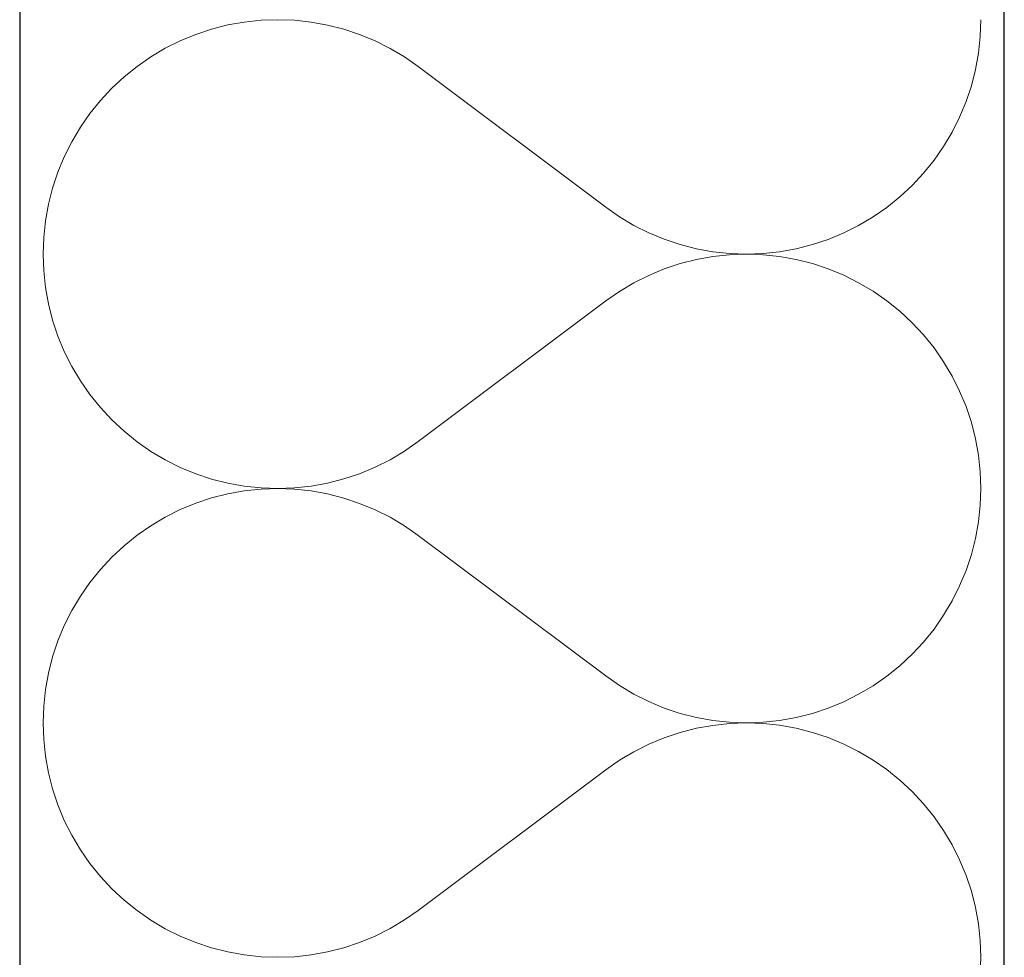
# Model space of a CAD drawing. Header units: millimetres. Extents: x -23738 to 4435, y -2716 to 20653.
# Tile 75 of 160: x -322 to -162, y 1752 to 1905. Entities that reach past the tile are written whole.
import ezdxf

# ---------------------------------------------------------------- set-up
doc = ezdxf.new("R2010")
doc.units = ezdxf.units.MM
doc.header["$MEASUREMENT"] = 0
doc.linetypes.add('Wipeout_Contour', pattern=[1000, 0, -1000])
for name, color, linetype in [('9._POHLED ZÁPADNÍ_2_Nové_Konstrukce - nosné', 7, 'Continuous'), ('9._POHLED ZÁPADNÍ_2_Nové_Výplně - Povrchové', 7, 'Continuous'), ('9._POHLED ZÁPADNÍ_2_Nové_Výplně – Řezové', 7, 'Continuous'), ('9._POHLED ZÁPADNÍ_2_VÝTAH VAR 1', 7, 'Continuous')]:
    doc.layers.add(name, color=color, linetype=linetype)

# ---------------------------------------------------------------- blocks, each defined once
blk = doc.blocks.new('*X13', base_point=(-24533.14, -6254.22))
at = {"layer": '9._POHLED ZÁPADNÍ_2_Nové_Výplně – Řezové', "color": 21, "linetype": 'Continuous', "lineweight": 20, "true_color": 0xffaaaa}
for p, q in [((-285.19, 1904.38), (-287.87, 1903.9)), ((-282.48, 1904.67), (-285.19, 1904.38)), ((-279.76, 1904.76), (-282.48, 1904.67)), ((-277.05, 1904.66), (-279.76, 1904.76)), ((-274.34, 1904.37), (-277.05, 1904.66)), ((-271.66, 1903.89), (-274.34, 1904.37)), ((-165.6, 1902.04), (-165.5, 1904.76)), ((-290.5, 1903.22), (-293.08, 1902.37)), ((-287.87, 1903.9), (-290.5, 1903.22)), ((-269.03, 1903.21), (-271.66, 1903.89)), ((-266.45, 1902.35), (-269.03, 1903.21)), ((-295.6, 1901.33), (-298.03, 1900.11)), ((-293.08, 1902.37), (-295.6, 1901.33)), ((-263.93, 1901.31), (-266.45, 1902.35)), ((-261.5, 1900.09), (-263.93, 1901.31)), ((-165.89, 1899.34), (-165.6, 1902.04)), ((-298.03, 1900.11), (-300.37, 1898.72)), ((-259.16, 1898.7), (-261.5, 1900.09)), ((-166.37, 1896.66), (-165.89, 1899.34)), ((-300.37, 1898.72), (-302.61, 1897.17)), ((-256.93, 1897.14), (-259.16, 1898.7)), ((-302.61, 1897.17), (-304.73, 1895.47)), ((-256.93, 1897.14), (-226.46, 1874.29)), ((-167.05, 1894.02), (-166.37, 1896.66)), ((-304.73, 1895.47), (-306.72, 1893.61)), ((-306.72, 1893.61), (-308.57, 1891.62)), ((-167.91, 1891.44), (-167.05, 1894.02)), ((-308.57, 1891.62), (-310.28, 1889.5)), ((-168.95, 1888.93), (-167.91, 1891.44)), ((-310.28, 1889.5), (-311.83, 1887.27)), ((-170.17, 1886.5), (-168.95, 1888.93)), ((-311.83, 1887.27), (-313.22, 1884.93)), ((-171.56, 1884.16), (-170.17, 1886.5)), ((-313.22, 1884.93), (-314.44, 1882.5)), ((-173.11, 1881.92), (-171.56, 1884.16)), ((-314.44, 1882.5), (-315.48, 1879.98)), ((-174.81, 1879.81), (-173.11, 1881.92)), ((-315.48, 1879.98), (-316.34, 1877.4)), ((-176.67, 1877.82), (-174.81, 1879.81)), ((-316.34, 1877.4), (-317.01, 1874.77)), ((-178.66, 1875.96), (-176.67, 1877.82)), ((-180.78, 1874.26), (-178.66, 1875.96)), ((-317.01, 1874.77), (-317.5, 1872.09)), ((-226.46, 1874.29), (-224.22, 1872.73)), ((-183.02, 1872.71), (-180.78, 1874.26)), ((-317.5, 1872.09), (-317.79, 1869.39)), ((-224.22, 1872.73), (-221.88, 1871.34)), ((-185.36, 1871.32), (-183.02, 1872.71)), ((-221.88, 1871.34), (-219.45, 1870.12)), ((-187.79, 1870.1), (-185.36, 1871.32)), ((-317.79, 1869.39), (-317.88, 1866.67)), ((-219.45, 1870.12), (-216.94, 1869.08)), ((-216.94, 1869.08), (-214.36, 1868.22)), ((-192.88, 1868.2), (-190.3, 1869.06)), ((-190.3, 1869.06), (-187.79, 1870.1)), ((-214.36, 1868.22), (-211.72, 1867.54)), ((-211.72, 1867.54), (-209.05, 1867.06)), ((-198.2, 1867.05), (-195.52, 1867.53)), ((-195.52, 1867.53), (-192.88, 1868.2)), ((-317.88, 1866.67), (-317.79, 1863.95)), ((-211.72, 1865.79), (-214.36, 1865.12)), ((-209.05, 1866.28), (-211.72, 1865.79)), ((-209.05, 1867.06), (-206.34, 1866.77)), ((-206.34, 1866.57), (-209.05, 1866.28)), ((-206.34, 1866.77), (-203.62, 1866.67)), ((-203.62, 1866.67), (-206.34, 1866.57)), ((-203.62, 1866.67), (-200.9, 1866.76)), ((-200.9, 1866.57), (-203.62, 1866.67)), ((-200.9, 1866.76), (-198.2, 1867.05)), ((-198.2, 1866.28), (-200.9, 1866.57)), ((-195.52, 1865.8), (-198.2, 1866.28)), ((-192.88, 1865.13), (-195.52, 1865.8)), ((-216.94, 1864.25), (-219.45, 1863.21)), ((-214.36, 1865.12), (-216.94, 1864.25)), ((-190.3, 1864.27), (-192.88, 1865.13)), ((-187.79, 1863.23), (-190.3, 1864.27)), ((-317.79, 1863.95), (-317.5, 1861.24)), ((-219.45, 1863.21), (-221.88, 1861.99)), ((-185.36, 1862.01), (-187.79, 1863.23)), ((-317.5, 1861.24), (-317.01, 1858.57)), ((-221.88, 1861.99), (-224.22, 1860.6)), ((-183.02, 1860.63), (-185.36, 1862.01)), ((-224.22, 1860.6), (-226.46, 1859.05)), ((-180.78, 1859.08), (-183.02, 1860.63)), ((-317.01, 1858.57), (-316.34, 1855.93)), ((-256.93, 1836.19), (-226.46, 1859.05)), ((-178.66, 1857.37), (-180.78, 1859.08)), ((-176.67, 1855.52), (-178.66, 1857.37)), ((-316.34, 1855.93), (-315.48, 1853.35)), ((-174.81, 1853.53), (-176.67, 1855.52)), ((-315.48, 1853.35), (-314.44, 1850.84)), ((-173.11, 1851.41), (-174.81, 1853.53)), ((-171.56, 1849.17), (-173.11, 1851.41)), ((-314.44, 1850.84), (-313.22, 1848.4)), ((-313.22, 1848.4), (-311.83, 1846.06)), ((-170.17, 1846.84), (-171.56, 1849.17)), ((-168.95, 1844.4), (-170.17, 1846.84)), ((-311.83, 1846.06), (-310.28, 1843.83)), ((-310.28, 1843.83), (-308.57, 1841.71)), ((-167.91, 1841.89), (-168.95, 1844.4)), ((-308.57, 1841.71), (-306.72, 1839.72)), ((-167.05, 1839.31), (-167.91, 1841.89)), ((-306.72, 1839.72), (-304.73, 1837.87)), ((-166.37, 1836.67), (-167.05, 1839.31)), ((-304.73, 1837.87), (-302.61, 1836.16)), ((-302.61, 1836.16), (-300.37, 1834.61)), ((-259.16, 1834.64), (-256.93, 1836.19)), ((-165.89, 1834), (-166.37, 1836.67)), ((-300.37, 1834.61), (-298.03, 1833.22)), ((-261.5, 1833.25), (-259.16, 1834.64)), ((-165.6, 1831.29), (-165.89, 1834)), ((-298.03, 1833.22), (-295.6, 1832.01)), ((-295.6, 1832.01), (-293.08, 1830.97)), ((-266.45, 1830.98), (-263.93, 1832.03)), ((-263.93, 1832.03), (-261.5, 1833.25)), ((-293.08, 1830.97), (-290.5, 1830.11)), ((-269.03, 1830.12), (-266.45, 1830.98)), ((-165.5, 1828.57), (-165.6, 1831.29)), ((-290.5, 1830.11), (-287.87, 1829.44)), ((-287.87, 1829.44), (-285.19, 1828.96)), ((-285.19, 1828.96), (-282.48, 1828.67)), ((-277.05, 1828.67), (-274.34, 1828.96)), ((-274.34, 1828.96), (-271.66, 1829.45)), ((-271.66, 1829.45), (-269.03, 1830.12)), ((-287.87, 1827.71), (-290.5, 1827.03)), ((-285.19, 1828.19), (-287.87, 1827.71)), ((-282.48, 1828.48), (-285.19, 1828.19)), ((-282.48, 1828.67), (-279.76, 1828.57)), ((-279.76, 1828.57), (-282.48, 1828.48)), ((-279.76, 1828.57), (-277.05, 1828.67)), ((-277.05, 1828.47), (-279.76, 1828.57)), ((-274.34, 1828.18), (-277.05, 1828.47)), ((-271.66, 1827.69), (-274.34, 1828.18)), ((-269.03, 1827.02), (-271.66, 1827.69)), ((-165.6, 1825.85), (-165.5, 1828.57)), ((-293.08, 1826.18), (-295.6, 1825.14)), ((-290.5, 1827.03), (-293.08, 1826.18)), ((-266.45, 1826.16), (-269.03, 1827.02)), ((-263.93, 1825.12), (-266.45, 1826.16)), ((-165.89, 1823.15), (-165.6, 1825.85)), ((-295.6, 1825.14), (-298.03, 1823.92)), ((-261.5, 1823.9), (-263.93, 1825.12)), ((-300.37, 1822.53), (-302.61, 1820.98)), ((-298.03, 1823.92), (-300.37, 1822.53)), ((-259.16, 1822.51), (-261.5, 1823.9)), ((-256.93, 1820.95), (-259.16, 1822.51)), ((-166.37, 1820.47), (-165.89, 1823.15)), ((-302.61, 1820.98), (-304.73, 1819.28)), ((-256.93, 1820.95), (-226.46, 1798.1)), ((-304.73, 1819.28), (-306.72, 1817.42)), ((-167.05, 1817.83), (-166.37, 1820.47)), ((-167.91, 1815.25), (-167.05, 1817.83)), ((-306.72, 1817.42), (-308.57, 1815.43)), ((-308.57, 1815.43), (-310.28, 1813.31)), ((-168.95, 1812.74), (-167.91, 1815.25)), ((-310.28, 1813.31), (-311.83, 1811.08)), ((-170.17, 1810.31), (-168.95, 1812.74)), ((-311.83, 1811.08), (-313.22, 1808.74)), ((-171.56, 1807.97), (-170.17, 1810.31)), ((-313.22, 1808.74), (-314.44, 1806.31)), ((-173.11, 1805.73), (-171.56, 1807.97)), ((-314.44, 1806.31), (-315.48, 1803.79)), ((-174.81, 1803.62), (-173.11, 1805.73)), ((-315.48, 1803.79), (-316.34, 1801.21)), ((-176.67, 1801.63), (-174.81, 1803.62)), ((-178.66, 1799.77), (-176.67, 1801.63)), ((-316.34, 1801.21), (-317.01, 1798.58)), ((-317.01, 1798.58), (-317.5, 1795.9)), ((-180.78, 1798.07), (-178.66, 1799.77)), ((-226.46, 1798.1), (-224.22, 1796.54)), ((-183.02, 1796.52), (-180.78, 1798.07)), ((-317.5, 1795.9), (-317.79, 1793.19)), ((-224.22, 1796.54), (-221.88, 1795.15)), ((-185.36, 1795.13), (-183.02, 1796.52)), ((-221.88, 1795.15), (-219.45, 1793.93)), ((-219.45, 1793.93), (-216.94, 1792.89)), ((-190.3, 1792.87), (-187.79, 1793.91)), ((-187.79, 1793.91), (-185.36, 1795.13)), ((-317.79, 1793.19), (-317.88, 1790.48)), ((-216.94, 1792.89), (-214.36, 1792.03)), ((-214.36, 1792.03), (-211.72, 1791.35)), ((-195.52, 1791.34), (-192.88, 1792.01)), ((-192.88, 1792.01), (-190.3, 1792.87)), ((-317.88, 1790.48), (-317.79, 1787.76)), ((-211.72, 1791.35), (-209.05, 1790.87)), ((-209.05, 1790.87), (-206.34, 1790.58)), ((-206.34, 1790.58), (-203.62, 1790.48)), ((-203.62, 1790.48), (-206.34, 1790.38)), ((-203.62, 1790.48), (-200.9, 1790.57)), ((-200.9, 1790.38), (-203.62, 1790.48)), ((-200.9, 1790.57), (-198.2, 1790.86)), ((-198.2, 1790.86), (-195.52, 1791.34)), ((-214.36, 1788.92), (-216.94, 1788.06)), ((-211.72, 1789.6), (-214.36, 1788.92)), ((-209.05, 1790.08), (-211.72, 1789.6)), ((-206.34, 1790.38), (-209.05, 1790.08)), ((-198.2, 1790.09), (-200.9, 1790.38)), ((-195.52, 1789.61), (-198.2, 1790.09)), ((-192.88, 1788.94), (-195.52, 1789.61)), ((-190.3, 1788.08), (-192.88, 1788.94)), ((-317.79, 1787.76), (-317.5, 1785.05)), ((-216.94, 1788.06), (-219.45, 1787.02)), ((-187.79, 1787.04), (-190.3, 1788.08)), ((-221.88, 1785.8), (-224.22, 1784.41)), ((-219.45, 1787.02), (-221.88, 1785.8)), ((-185.36, 1785.82), (-187.79, 1787.04)), ((-183.02, 1784.44), (-185.36, 1785.82)), ((-317.5, 1785.05), (-317.01, 1782.38)), ((-224.22, 1784.41), (-226.46, 1782.86)), ((-180.78, 1782.89), (-183.02, 1784.44)), ((-256.93, 1760), (-226.46, 1782.86)), ((-178.66, 1781.18), (-180.78, 1782.89)), ((-317.01, 1782.38), (-316.34, 1779.74)), ((-176.67, 1779.33), (-178.66, 1781.18)), ((-316.34, 1779.74), (-315.48, 1777.16)), ((-174.81, 1777.34), (-176.67, 1779.33)), ((-315.48, 1777.16), (-314.44, 1774.64)), ((-173.11, 1775.22), (-174.81, 1777.34)), ((-314.44, 1774.64), (-313.22, 1772.21)), ((-171.56, 1772.98), (-173.11, 1775.22)), ((-170.17, 1770.64), (-171.56, 1772.98)), ((-313.22, 1772.21), (-311.83, 1769.87)), ((-311.83, 1769.87), (-310.28, 1767.64)), ((-168.95, 1768.21), (-170.17, 1770.64)), ((-167.91, 1765.7), (-168.95, 1768.21)), ((-310.28, 1767.64), (-308.57, 1765.52)), ((-308.57, 1765.52), (-306.72, 1763.53)), ((-167.05, 1763.12), (-167.91, 1765.7)), ((-306.72, 1763.53), (-304.73, 1761.68)), ((-304.73, 1761.68), (-302.61, 1759.97)), ((-166.37, 1760.48), (-167.05, 1763.12)), ((-165.89, 1757.8), (-166.37, 1760.48)), ((-302.61, 1759.97), (-300.37, 1758.42)), ((-300.37, 1758.42), (-298.03, 1757.03)), ((-261.5, 1757.06), (-259.16, 1758.45)), ((-259.16, 1758.45), (-256.93, 1760)), ((-298.03, 1757.03), (-295.6, 1755.82)), ((-263.93, 1755.84), (-261.5, 1757.06)), ((-165.6, 1755.1), (-165.89, 1757.8)), ((-295.6, 1755.82), (-293.08, 1754.78)), ((-266.45, 1754.79), (-263.93, 1755.84)), ((-293.08, 1754.78), (-290.5, 1753.92)), ((-290.5, 1753.92), (-287.87, 1753.25)), ((-271.66, 1753.26), (-269.03, 1753.93)), ((-269.03, 1753.93), (-266.45, 1754.79)), ((-165.5, 1752.38), (-165.6, 1755.1)), ((-287.87, 1753.25), (-285.19, 1752.77)), ((-285.19, 1752.77), (-282.48, 1752.48)), ((-282.48, 1752.48), (-279.76, 1752.38)), ((-279.76, 1752.38), (-277.05, 1752.48)), ((-277.05, 1752.48), (-274.34, 1752.77)), ((-274.34, 1752.77), (-271.66, 1753.26)), ((-165.6, 1749.66), (-165.5, 1752.38))]:
    blk.add_line(p, q, dxfattribs=at)
blk = doc.blocks.new('*X24', base_point=(-24533.14, -6254.22))
at = {"layer": '9._POHLED ZÁPADNÍ_2_Nové_Výplně – Řezové', "color": 21, "linetype": 'Continuous', "lineweight": 20, "true_color": 0xffaaaa}
for p, q in [((-285.19, 1904.38), (-287.87, 1903.9)), ((-282.48, 1904.67), (-285.19, 1904.38)), ((-279.76, 1904.76), (-282.48, 1904.67)), ((-277.05, 1904.66), (-279.76, 1904.76)), ((-274.34, 1904.37), (-277.05, 1904.66)), ((-271.66, 1903.89), (-274.34, 1904.37)), ((-165.6, 1902.04), (-165.5, 1904.76)), ((-290.5, 1903.22), (-293.08, 1902.37)), ((-287.87, 1903.9), (-290.5, 1903.22)), ((-269.03, 1903.21), (-271.66, 1903.89)), ((-266.45, 1902.35), (-269.03, 1903.21)), ((-295.6, 1901.33), (-298.03, 1900.11)), ((-293.08, 1902.37), (-295.6, 1901.33)), ((-263.93, 1901.31), (-266.45, 1902.35)), ((-261.5, 1900.09), (-263.93, 1901.31)), ((-165.89, 1899.34), (-165.6, 1902.04)), ((-298.03, 1900.11), (-300.37, 1898.72)), ((-259.16, 1898.7), (-261.5, 1900.09)), ((-166.37, 1896.66), (-165.89, 1899.34)), ((-300.37, 1898.72), (-302.61, 1897.17)), ((-256.93, 1897.14), (-259.16, 1898.7)), ((-302.61, 1897.17), (-304.73, 1895.47)), ((-256.93, 1897.14), (-226.46, 1874.29)), ((-167.05, 1894.02), (-166.37, 1896.66)), ((-304.73, 1895.47), (-306.72, 1893.61)), ((-306.72, 1893.61), (-308.57, 1891.62)), ((-167.91, 1891.44), (-167.05, 1894.02)), ((-308.57, 1891.62), (-310.28, 1889.5)), ((-168.95, 1888.93), (-167.91, 1891.44)), ((-310.28, 1889.5), (-311.83, 1887.27)), ((-170.17, 1886.5), (-168.95, 1888.93)), ((-311.83, 1887.27), (-313.22, 1884.93)), ((-171.56, 1884.16), (-170.17, 1886.5)), ((-313.22, 1884.93), (-314.44, 1882.5)), ((-173.11, 1881.92), (-171.56, 1884.16)), ((-314.44, 1882.5), (-315.48, 1879.98)), ((-174.81, 1879.81), (-173.11, 1881.92)), ((-315.48, 1879.98), (-316.34, 1877.4)), ((-176.67, 1877.82), (-174.81, 1879.81)), ((-316.34, 1877.4), (-317.01, 1874.77)), ((-178.66, 1875.96), (-176.67, 1877.82)), ((-180.78, 1874.26), (-178.66, 1875.96)), ((-317.01, 1874.77), (-317.5, 1872.09)), ((-226.46, 1874.29), (-224.22, 1872.73)), ((-183.02, 1872.71), (-180.78, 1874.26)), ((-317.5, 1872.09), (-317.79, 1869.39)), ((-224.22, 1872.73), (-221.88, 1871.34)), ((-185.36, 1871.32), (-183.02, 1872.71)), ((-221.88, 1871.34), (-219.45, 1870.12)), ((-187.79, 1870.1), (-185.36, 1871.32)), ((-317.79, 1869.39), (-317.88, 1866.67)), ((-219.45, 1870.12), (-216.94, 1869.08)), ((-216.94, 1869.08), (-214.36, 1868.22)), ((-192.88, 1868.2), (-190.3, 1869.06)), ((-190.3, 1869.06), (-187.79, 1870.1)), ((-214.36, 1868.22), (-211.72, 1867.54)), ((-211.72, 1867.54), (-209.05, 1867.06)), ((-198.2, 1867.05), (-195.52, 1867.53)), ((-195.52, 1867.53), (-192.88, 1868.2)), ((-317.88, 1866.67), (-317.79, 1863.95)), ((-211.72, 1865.79), (-214.36, 1865.12)), ((-209.05, 1866.28), (-211.72, 1865.79)), ((-209.05, 1867.06), (-206.34, 1866.77)), ((-206.34, 1866.57), (-209.05, 1866.28)), ((-206.34, 1866.77), (-203.62, 1866.67)), ((-203.62, 1866.67), (-206.34, 1866.57)), ((-203.62, 1866.67), (-200.9, 1866.76)), ((-200.9, 1866.57), (-203.62, 1866.67)), ((-200.9, 1866.76), (-198.2, 1867.05)), ((-198.2, 1866.28), (-200.9, 1866.57)), ((-195.52, 1865.8), (-198.2, 1866.28)), ((-192.88, 1865.13), (-195.52, 1865.8)), ((-216.94, 1864.25), (-219.45, 1863.21)), ((-214.36, 1865.12), (-216.94, 1864.25)), ((-190.3, 1864.27), (-192.88, 1865.13)), ((-187.79, 1863.23), (-190.3, 1864.27)), ((-317.79, 1863.95), (-317.5, 1861.24)), ((-219.45, 1863.21), (-221.88, 1861.99)), ((-185.36, 1862.01), (-187.79, 1863.23)), ((-317.5, 1861.24), (-317.01, 1858.57)), ((-221.88, 1861.99), (-224.22, 1860.6)), ((-183.02, 1860.63), (-185.36, 1862.01)), ((-224.22, 1860.6), (-226.46, 1859.05)), ((-180.78, 1859.08), (-183.02, 1860.63)), ((-317.01, 1858.57), (-316.34, 1855.93)), ((-256.93, 1836.19), (-226.46, 1859.05)), ((-178.66, 1857.37), (-180.78, 1859.08)), ((-176.67, 1855.52), (-178.66, 1857.37)), ((-316.34, 1855.93), (-315.48, 1853.35)), ((-174.81, 1853.53), (-176.67, 1855.52)), ((-315.48, 1853.35), (-314.44, 1850.84)), ((-173.11, 1851.41), (-174.81, 1853.53)), ((-171.56, 1849.17), (-173.11, 1851.41)), ((-314.44, 1850.84), (-313.22, 1848.4)), ((-313.22, 1848.4), (-311.83, 1846.06)), ((-170.17, 1846.84), (-171.56, 1849.17)), ((-168.95, 1844.4), (-170.17, 1846.84)), ((-311.83, 1846.06), (-310.28, 1843.83)), ((-310.28, 1843.83), (-308.57, 1841.71)), ((-167.91, 1841.89), (-168.95, 1844.4)), ((-308.57, 1841.71), (-306.72, 1839.72)), ((-167.05, 1839.31), (-167.91, 1841.89)), ((-306.72, 1839.72), (-304.73, 1837.87)), ((-166.37, 1836.67), (-167.05, 1839.31)), ((-304.73, 1837.87), (-302.61, 1836.16)), ((-302.61, 1836.16), (-300.37, 1834.61)), ((-259.16, 1834.64), (-256.93, 1836.19)), ((-165.89, 1834), (-166.37, 1836.67)), ((-300.37, 1834.61), (-298.03, 1833.22)), ((-261.5, 1833.25), (-259.16, 1834.64)), ((-165.6, 1831.29), (-165.89, 1834)), ((-298.03, 1833.22), (-295.6, 1832.01)), ((-295.6, 1832.01), (-293.08, 1830.97)), ((-266.45, 1830.98), (-263.93, 1832.03)), ((-263.93, 1832.03), (-261.5, 1833.25)), ((-293.08, 1830.97), (-290.5, 1830.11)), ((-269.03, 1830.12), (-266.45, 1830.98)), ((-165.5, 1828.57), (-165.6, 1831.29)), ((-290.5, 1830.11), (-287.87, 1829.44)), ((-287.87, 1829.44), (-285.19, 1828.96)), ((-285.19, 1828.96), (-282.48, 1828.67)), ((-277.05, 1828.67), (-274.34, 1828.96)), ((-274.34, 1828.96), (-271.66, 1829.45)), ((-271.66, 1829.45), (-269.03, 1830.12)), ((-287.87, 1827.71), (-290.5, 1827.03)), ((-285.19, 1828.19), (-287.87, 1827.71)), ((-282.48, 1828.48), (-285.19, 1828.19)), ((-282.48, 1828.67), (-279.76, 1828.57)), ((-279.76, 1828.57), (-282.48, 1828.48)), ((-279.76, 1828.57), (-277.05, 1828.67)), ((-277.05, 1828.47), (-279.76, 1828.57)), ((-274.34, 1828.18), (-277.05, 1828.47)), ((-271.66, 1827.69), (-274.34, 1828.18)), ((-269.03, 1827.02), (-271.66, 1827.69)), ((-165.6, 1825.85), (-165.5, 1828.57)), ((-293.08, 1826.18), (-295.6, 1825.14)), ((-290.5, 1827.03), (-293.08, 1826.18)), ((-266.45, 1826.16), (-269.03, 1827.02)), ((-263.93, 1825.12), (-266.45, 1826.16)), ((-165.89, 1823.15), (-165.6, 1825.85)), ((-295.6, 1825.14), (-298.03, 1823.92)), ((-261.5, 1823.9), (-263.93, 1825.12)), ((-300.37, 1822.53), (-302.61, 1820.98)), ((-298.03, 1823.92), (-300.37, 1822.53)), ((-259.16, 1822.51), (-261.5, 1823.9)), ((-256.93, 1820.95), (-259.16, 1822.51)), ((-166.37, 1820.47), (-165.89, 1823.15)), ((-302.61, 1820.98), (-304.73, 1819.28)), ((-256.93, 1820.95), (-226.46, 1798.1)), ((-304.73, 1819.28), (-306.72, 1817.42)), ((-167.05, 1817.83), (-166.37, 1820.47)), ((-167.91, 1815.25), (-167.05, 1817.83)), ((-306.72, 1817.42), (-308.57, 1815.43)), ((-308.57, 1815.43), (-310.28, 1813.31)), ((-168.95, 1812.74), (-167.91, 1815.25)), ((-310.28, 1813.31), (-311.83, 1811.08)), ((-170.17, 1810.31), (-168.95, 1812.74)), ((-311.83, 1811.08), (-313.22, 1808.74)), ((-171.56, 1807.97), (-170.17, 1810.31)), ((-313.22, 1808.74), (-314.44, 1806.31)), ((-173.11, 1805.73), (-171.56, 1807.97)), ((-314.44, 1806.31), (-315.48, 1803.79)), ((-174.81, 1803.62), (-173.11, 1805.73)), ((-315.48, 1803.79), (-316.34, 1801.21)), ((-176.67, 1801.63), (-174.81, 1803.62)), ((-178.66, 1799.77), (-176.67, 1801.63)), ((-316.34, 1801.21), (-317.01, 1798.58)), ((-317.01, 1798.58), (-317.5, 1795.9)), ((-180.78, 1798.07), (-178.66, 1799.77)), ((-226.46, 1798.1), (-224.22, 1796.54)), ((-183.02, 1796.52), (-180.78, 1798.07)), ((-317.5, 1795.9), (-317.79, 1793.19)), ((-224.22, 1796.54), (-221.88, 1795.15)), ((-185.36, 1795.13), (-183.02, 1796.52)), ((-221.88, 1795.15), (-219.45, 1793.93)), ((-219.45, 1793.93), (-216.94, 1792.89)), ((-190.3, 1792.87), (-187.79, 1793.91)), ((-187.79, 1793.91), (-185.36, 1795.13)), ((-317.79, 1793.19), (-317.88, 1790.48)), ((-216.94, 1792.89), (-214.36, 1792.03)), ((-214.36, 1792.03), (-211.72, 1791.35)), ((-195.52, 1791.34), (-192.88, 1792.01)), ((-192.88, 1792.01), (-190.3, 1792.87)), ((-317.88, 1790.48), (-317.79, 1787.76)), ((-211.72, 1791.35), (-209.05, 1790.87)), ((-209.05, 1790.87), (-206.34, 1790.58)), ((-206.34, 1790.58), (-203.62, 1790.48)), ((-203.62, 1790.48), (-206.34, 1790.38)), ((-203.62, 1790.48), (-200.9, 1790.57)), ((-200.9, 1790.38), (-203.62, 1790.48)), ((-200.9, 1790.57), (-198.2, 1790.86)), ((-198.2, 1790.86), (-195.52, 1791.34)), ((-214.36, 1788.92), (-216.94, 1788.06)), ((-211.72, 1789.6), (-214.36, 1788.92)), ((-209.05, 1790.08), (-211.72, 1789.6)), ((-206.34, 1790.38), (-209.05, 1790.08)), ((-198.2, 1790.09), (-200.9, 1790.38)), ((-195.52, 1789.61), (-198.2, 1790.09)), ((-192.88, 1788.94), (-195.52, 1789.61)), ((-190.3, 1788.08), (-192.88, 1788.94)), ((-317.79, 1787.76), (-317.5, 1785.05)), ((-216.94, 1788.06), (-219.45, 1787.02)), ((-187.79, 1787.04), (-190.3, 1788.08)), ((-221.88, 1785.8), (-224.22, 1784.41)), ((-219.45, 1787.02), (-221.88, 1785.8)), ((-185.36, 1785.82), (-187.79, 1787.04)), ((-183.02, 1784.44), (-185.36, 1785.82)), ((-317.5, 1785.05), (-317.01, 1782.38)), ((-224.22, 1784.41), (-226.46, 1782.86)), ((-180.78, 1782.89), (-183.02, 1784.44)), ((-256.93, 1760), (-226.46, 1782.86)), ((-178.66, 1781.18), (-180.78, 1782.89)), ((-317.01, 1782.38), (-316.34, 1779.74)), ((-176.67, 1779.33), (-178.66, 1781.18)), ((-316.34, 1779.74), (-315.48, 1777.16)), ((-174.81, 1777.34), (-176.67, 1779.33)), ((-315.48, 1777.16), (-314.44, 1774.64)), ((-173.11, 1775.22), (-174.81, 1777.34)), ((-314.44, 1774.64), (-313.22, 1772.21)), ((-171.56, 1772.98), (-173.11, 1775.22)), ((-170.17, 1770.64), (-171.56, 1772.98)), ((-313.22, 1772.21), (-311.83, 1769.87)), ((-311.83, 1769.87), (-310.28, 1767.64)), ((-168.95, 1768.21), (-170.17, 1770.64)), ((-167.91, 1765.7), (-168.95, 1768.21)), ((-310.28, 1767.64), (-308.57, 1765.52)), ((-308.57, 1765.52), (-306.72, 1763.53)), ((-167.05, 1763.12), (-167.91, 1765.7)), ((-306.72, 1763.53), (-304.73, 1761.68)), ((-304.73, 1761.68), (-302.61, 1759.97)), ((-166.37, 1760.48), (-167.05, 1763.12)), ((-165.89, 1757.8), (-166.37, 1760.48)), ((-302.61, 1759.97), (-300.37, 1758.42)), ((-300.37, 1758.42), (-298.03, 1757.03)), ((-261.5, 1757.06), (-259.16, 1758.45)), ((-259.16, 1758.45), (-256.93, 1760)), ((-298.03, 1757.03), (-295.6, 1755.82)), ((-263.93, 1755.84), (-261.5, 1757.06)), ((-165.6, 1755.1), (-165.89, 1757.8)), ((-295.6, 1755.82), (-293.08, 1754.78)), ((-266.45, 1754.79), (-263.93, 1755.84)), ((-293.08, 1754.78), (-290.5, 1753.92)), ((-290.5, 1753.92), (-287.87, 1753.25)), ((-271.66, 1753.26), (-269.03, 1753.93)), ((-269.03, 1753.93), (-266.45, 1754.79)), ((-165.5, 1752.38), (-165.6, 1755.1)), ((-287.87, 1753.25), (-285.19, 1752.77)), ((-285.19, 1752.77), (-282.48, 1752.48)), ((-282.48, 1752.48), (-279.76, 1752.38)), ((-279.76, 1752.38), (-277.05, 1752.48)), ((-277.05, 1752.48), (-274.34, 1752.77)), ((-274.34, 1752.77), (-271.66, 1753.26)), ((-165.6, 1749.66), (-165.5, 1752.38))]:
    blk.add_line(p, q, dxfattribs=at)

msp = doc.modelspace()

# ---------------------------------------------------------------- wipeouts: each hides what was drawn before it
at = {"color": 254, "linetype": 'Wipeout_Contour', "lineweight": 0, "ltscale": 36793.983046}
msp.add_wipeout([(-161.69, 351.47), (-161.69, 17956.84), (-321.69, 17969.56), (-321.69, 351.48)], dxfattribs=at).dxf.layer = '9._POHLED ZÁPADNÍ_2_Nové_Výplně - Povrchové'

# ---------------------------------------------------------------- next in the draw order: linework, layer by layer
at = {"layer": '9._POHLED ZÁPADNÍ_2_Nové_Konstrukce - nosné', "color": 1, "linetype": 'Continuous', "lineweight": 25, "flags": 128}
for points in [[(-161.69, 351.47), (-161.69, 18117.35)], [(-321.69, 17969.56), (-321.69, 351.48)]]:
    msp.add_lwpolyline(points, dxfattribs=at)

# ---------------------------------------------------------------- next in the draw order: wipeouts: each hides what was drawn before it
at = {"color": 254, "linetype": 'Wipeout_Contour', "lineweight": 0, "ltscale": 8778.600966}
msp.add_wipeout([(-321.69, 351.48), (-161.69, 351.47), (-161.69, 3949.14), (-321.69, 3949.14)], dxfattribs=at).dxf.layer = '9._POHLED ZÁPADNÍ_2_Nové_Výplně – Řezové'

# ---------------------------------------------------------------- next in the draw order: linework, layer by layer
at = {"layer": '9._POHLED ZÁPADNÍ_2_Nové_Konstrukce - nosné', "color": 1, "linetype": 'Continuous', "lineweight": 25, "flags": 128}
for points in [[(-161.69, 351.47), (-161.69, 18117.35)], [(-321.69, 17969.56), (-321.69, 351.48)]]:
    msp.add_lwpolyline(points, dxfattribs=at)

# ---------------------------------------------------------------- next in the draw order: block references
at = {"layer": '9._POHLED ZÁPADNÍ_2_VÝTAH VAR 1', "color": 9, "linetype": 'Continuous', "lineweight": 13}
msp.add_blockref('*X13', (-24533.14, -6254.22), dxfattribs=at)

# ---------------------------------------------------------------- next in the draw order: wipeouts: each hides what was drawn before it
at = {"color": 254, "linetype": 'Wipeout_Contour', "lineweight": 0, "ltscale": 8775.620918}
msp.add_wipeout([(-321.69, 351.47), (-161.69, 351.47), (-161.69, 3947.65), (-321.69, 3947.65)], dxfattribs=at).dxf.layer = '9._POHLED ZÁPADNÍ_2_Nové_Výplně – Řezové'

# ---------------------------------------------------------------- next in the draw order: linework, layer by layer
at = {"layer": '9._POHLED ZÁPADNÍ_2_Nové_Konstrukce - nosné', "color": 1, "linetype": 'Continuous', "lineweight": 25, "flags": 128}
for points in [[(-321.69, 3947.65), (-321.69, 351.47)], [(-161.69, 351.47), (-161.69, 3947.65)]]:
    msp.add_lwpolyline(points, dxfattribs=at)

# ---------------------------------------------------------------- next in the draw order: block references
at = {"layer": '9._POHLED ZÁPADNÍ_2_VÝTAH VAR 1', "color": 9, "linetype": 'Continuous', "lineweight": 13}
msp.add_blockref('*X24', (-24533.14, -6254.22), dxfattribs=at)

doc.saveas('drawing.dxf')
